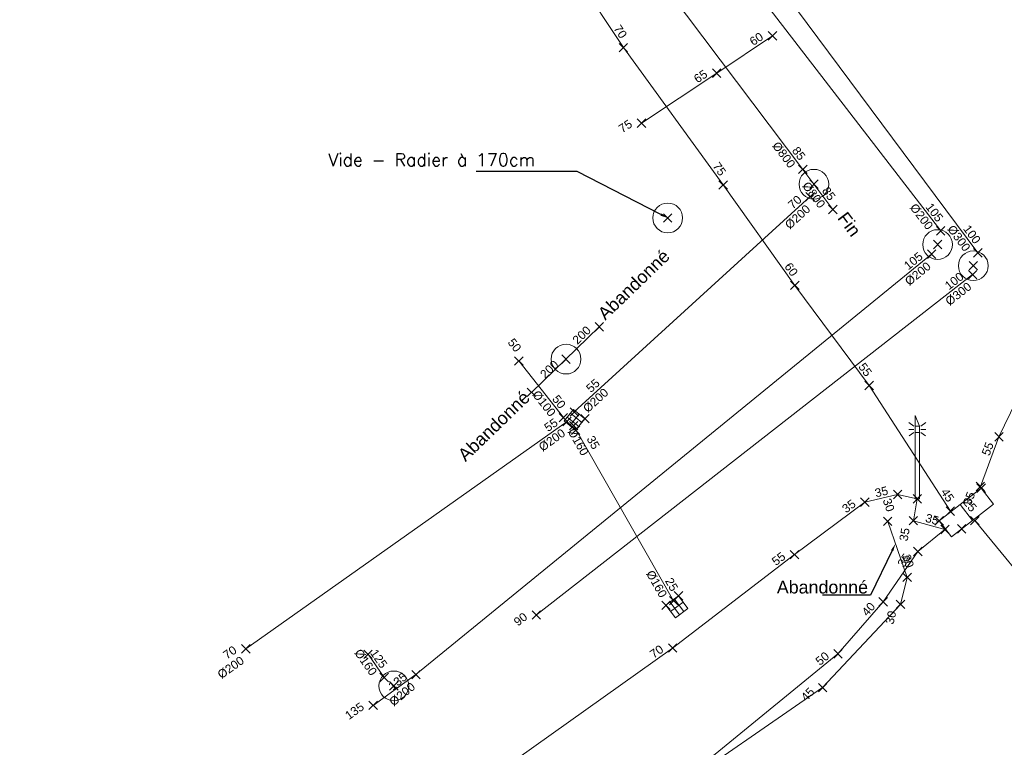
# Model space of a CAD drawing. Header units: metres. Extents: x 1575778 to 1576006, y 2263010 to 2263161.
# Tile 4 of 18: x 1575889 to 1575912, y 2263024 to 2263041. Entities that reach past the tile are written whole.
import ezdxf
from ezdxf import colors
from ezdxf.entities.mleader import LeaderData, LeaderLine
from ezdxf.enums import TextEntityAlignment as Align
from ezdxf.lldxf.tags import DXFTag
from ezdxf.math import Vec2, Vec3

# ---------------------------------------------------------------- set-up
doc = ezdxf.new("R2010")
doc.units = ezdxf.units.M
doc.header["$PDMODE"] = 3
doc.header["$PDSIZE"] = 0.1
doc.linetypes.add('TOPO_CONTINU', pattern=[0.5, 0.25, 0.25])
doc.layers.get('0').update_dxf_attribs({"lineweight": 0})
for name, color, linetype, lineweight in [('RSX_BT_LIGNES', 1, 'BT', 0), ('RSX_BT_TXT', 1, 'Continuous', 0), ('RSX_DIV_LIGNES', 211, 'DIVERS', 0), ('RSX_ECL_LIGNES', 30, 'ECL', 0), ('RSX_EP_LIGNES', 4, 'EP', 0), ('RSX_EP_TXT', 4, 'Continuous', 0), ('RSX_EU_LIGNES', 16, 'EU', 0), ('TOP_DALLE_RESEAU', 206, 'TOPO_CONTINU', 0), ('TOP_DIVERS_TXT', 7, 'TOPO_CONTINU', 0), ('TOP_GRILLE_CANIVEAU', 5, 'TOPO_CONTINU', 0), ('TOP_LAMPADAIRE', 7, 'TOPO_CONTINU', 0), ('TOP_PLAQUE_EGOUT', 5, 'TOPO_CONTINU', 0), ('TXT_DIAM_RSX', 7, 'TOPO_CONTINU', 0), ('TXT_PROF_RSX', 7, 'TOPO_CONTINU', 0), ('XYZ_BT', 1, 'Continuous', 0), ('XYZ_DALLE_RESEAU', 7, 'TOPO_CONTINU', 0), ('XYZ_DIV', 211, 'Continuous', 0), ('XYZ_ECL', 30, 'Continuous', 0), ('XYZ_EP', 4, 'Continuous', 0), ('XYZ_EU', 16, 'Continuous', 0), ('XYZ_GRILLE_CANIVEAU', 7, 'TOPO_CONTINU', 0), ('XYZ_LAMPADAIRE', 7, 'TOPO_CONTINU', 0), ('XYZ_PLAQUE_EGOUT', 7, 'TOPO_CONTINU', 0)]:
    doc.layers.add(name, color=color, linetype=linetype, lineweight=lineweight)
doc.styles.add('Romans', font='romans.SHX')
doc.styles.get("Standard").update_dxf_attribs({"font": 'arial.ttf'})
tags = doc.linetypes.add('AB', pattern='A,2.5,-0.5,["AB",Romans,S=0.2,R=0,X=-0.2,Y=-0.1],-0.5', length=3.5).pattern_tags.tags
tags[6] = DXFTag(74, 10)
tags = doc.linetypes.add('BT', pattern='A,2.5,-0.5,["BT",Romans,S=0.2,R=0,X=-0.2,Y=-0.1],-0.5', length=3.5).pattern_tags.tags
tags[6] = DXFTag(74, 10)
tags = doc.linetypes.add('ClC', pattern='A,2.5,-0.8,["CL.C",Romans,S=0.2,R=0,X=-0.4,Y=-0.1],-0.8', length=4.1).pattern_tags.tags
tags[6] = DXFTag(74, 10)
tags = doc.linetypes.add('DIVERS', pattern='A,2.5,-0.6,["DIV",Romans,S=0.2,R=0,X=-0.3,Y=-0.1],-0.6', length=3.7).pattern_tags.tags
tags[6] = DXFTag(74, 10)
tags = doc.linetypes.add('ECL', pattern='A,2.5,-0.6,["ECL",Romans,S=0.2,R=0,X=-0.3,Y=-0.1],-0.6', length=3.7).pattern_tags.tags
tags[6] = DXFTag(74, 10)
tags = doc.linetypes.add('EP', pattern='A,1.25,0,["►",Standard,S=0.2,R=0,X=-0.05,Y=-0.095],-0.1,1.15,-0.5,["EP",Romans,S=0.2,R=0,X=-0.2,Y=-0.1],-0.5', length=3.5).pattern_tags.tags
tags[19] = DXFTag(74, 10)
tags = doc.linetypes.add('EU', pattern='A,1.25,0,["►",Standard,S=0.2,R=0,X=-0.05,Y=-0.095],-0.1,1.15,-0.5,["EU",Romans,S=0.2,R=0,X=-0.2,Y=-0.1],-0.5', length=3.5).pattern_tags.tags
tags[19] = DXFTag(74, 10)

# ---------------------------------------------------------------- blocks, each defined once
blk = doc.blocks.new('BDU_GRILLE_CANIVEAU')
for p, q in [((0.3333, 1), (0.3333, 0)), ((0.6667, 0), (0.6667, 1)), ((0, 0.5), (1, 0.5))]:
    blk.add_line(p, q)
at = {"flags": 128}
blk.add_lwpolyline([(1, 0), (1, 1), (0, 1), (0, 0)], close=True, dxfattribs=at)
blk = doc.blocks.new('BDU_SEMIS_MAT_ALT')
at = {"color": 0}
blk.add_point((0, 0), dxfattribs=at)
blk = doc.blocks.new('RSX_PT')
blk.add_point((0, 0))
at = {"layer": 'TXT_DIAM_RSX', "color": 0}
blk.add_attdef('DIAM', text='', height=0.2, dxfattribs=at).set_placement((-0.2, -0.15), align=Align.MIDDLE_RIGHT)
at = {"layer": 'TXT_PROF_RSX', "color": 0}
blk.add_attdef('PROF', text='', height=0.2, dxfattribs=at).set_placement((-0.2, 0.15), align=Align.MIDDLE_RIGHT)
blk = doc.blocks.new('BDU_PLAQUE_EGOUT_RONDE_070')
blk.add_circle((0, 0), 0.35)
blk = doc.blocks.new('BDU_PLAQUE_CARRE_2TAMPONS')
at = {"flags": 128}
for points in [[(0, 0), (1, 0), (1, 1), (0, 1), (0, 0)], [(0.5, 1), (0.5, 0)]]:
    blk.add_lwpolyline(points, dxfattribs=at)
blk = doc.blocks.new('BDU_MAT_LUMINEUX')
at = {"ltscale": 2, "flags": 128}
blk.add_lwpolyline([(0.05, 0), (-0.05, 0), (-0.05, 1.96), (0.05, 1.709)], close=True, dxfattribs=at)
for points in [[(-0.084, 1.713), (-0.203, 1.799)], [(-0.083, 1.634), (-0.199, 1.634)], [(0.05, 1.709), (-0.05, 1.709)], [(0.083, 1.634), (0.199, 1.634)], [(0.084, 1.713), (0.203, 1.799)], [(-0.08, 1.559), (-0.195, 1.485)], [(0.05, 1.559), (-0.05, 1.559)], [(0.08, 1.559), (0.195, 1.485)]]:
    blk.add_lwpolyline(points, dxfattribs=at)

msp = doc.modelspace()

# ---------------------------------------------------------------- linework, layer by layer
at = {"layer": 'RSX_BT_LIGNES', "linetype": 'BT', "flags": 128}
for points in [[(1575910.959, 2263029.068), (1575909.049, 2263032.024), (1575907.301, 2263034.379), (1575905.617, 2263036.742), (1575903.27, 2263039.971), (1575901.124, 2263043.216), (1575898.972, 2263046.158), (1575897.68, 2263047.626), (1575896.044, 2263048.274), (1575894.18, 2263049.392)], [(1575911.533, 2263028.847), (1575913.168, 2263026.858), (1575914.75, 2263025.176), (1575915.679, 2263023.972), (1575915.886, 2263023.58)]]:
    msp.add_lwpolyline(points, dxfattribs=at)
at = {"layer": 'RSX_BT_LIGNES', "linetype": 'AB', "flags": 128}
msp.add_lwpolyline([(1575894.679, 2263015.941), (1575896.478, 2263017.369), (1575900.457, 2263019.907), (1575904.163, 2263022.307), (1575907.954, 2263024.919), (1575909.787, 2263026.878), (1575909.941, 2263027.512), (1575909.484, 2263028.83)], dxfattribs=at)
at = {"layer": 'RSX_DIV_LIGNES', "linetype": 'DIVERS', "flags": 128}
msp.add_lwpolyline([(1575903.695, 2263038.195), (1575905.464, 2263039.371), (1575906.775, 2263040.248)], dxfattribs=at)
at = {"layer": 'RSX_ECL_LIGNES', "linetype": 'ECL', "flags": 128}
for points in [[(1575930.393, 2263045.714), (1575929.837, 2263045.305), (1575929.517, 2263044.859), (1575928.225, 2263044.306), (1575926.072, 2263043.011), (1575922.65, 2263040.57), (1575919.361, 2263037.971), (1575916.764, 2263036.145), (1575914.012, 2263033.897), (1575913.056, 2263032.782), (1575912.1, 2263030.816), (1575911.664, 2263029.649)], [(1575910.832, 2263028.639), (1575910.089, 2263028.845), (1575910.181, 2263029.358), (1575909.718, 2263029.462), (1575908.946, 2263029.28), (1575907.292, 2263028.047), (1575904.427, 2263025.851), (1575900.347, 2263022.948), (1575897.682, 2263020.969), (1575895.841, 2263019.828), (1575892.806, 2263017.51), (1575891.986, 2263016.473), (1575891.631, 2263015.563), (1575891.17, 2263015.584), (1575889.841, 2263015.258)], [(1575910.832, 2263028.639), (1575910.193, 2263028.121), (1575909.377, 2263026.936), (1575908.316, 2263025.713), (1575905.424, 2263023.351), (1575902.89, 2263021.656), (1575897.716, 2263018.456), (1575895.462, 2263016.732), (1575894.509, 2263015.908), (1575894.941, 2263015.561), (1575896.95, 2263012.773), (1575899.321, 2263009.868)]]:
    msp.add_lwpolyline(points, dxfattribs=at)
at = {"layer": 'RSX_EP_LIGNES', "linetype": 'EP', "flags": 128}
for points in [[(1575911.605, 2263035.144), (1575889.989, 2263064.206)], [(1575908.193, 2263036.163), (1575907.489, 2263037.109), (1575891.457, 2263058.384)], [(1575902.115, 2263031.402), (1575907.663, 2263036.467)], [(1575901.223, 2263026.629), (1575911.481, 2263034.632)], [(1575901.859, 2263031.27), (1575900.813, 2263032.602)], [(1575894.392, 2263025.83), (1575901.944, 2263031.18)], [(1575904.451, 2263026.963), (1575902.101, 2263031.08)]]:
    msp.add_lwpolyline(points, dxfattribs=at)
at = {"layer": 'RSX_EP_LIGNES', "linetype": 'ClC', "flags": 128}
msp.add_lwpolyline([(1575901.11, 2263031.863), (1575902.704, 2263033.405)], dxfattribs=at)
at = {"layer": 'RSX_EU_LIGNES', "linetype": 'EU', "flags": 128}
for points in [[(1575910.731, 2263035.661), (1575889.075, 2263063.758), (1575890.484, 2263083.207), (1575890.503, 2263084.392)], [(1575897.386, 2263024.501), (1575898.392, 2263025.224), (1575910.517, 2263035.114)], [(1575897.265, 2263025.704), (1575897.646, 2263025.159)]]:
    msp.add_lwpolyline(points, dxfattribs=at)

# ---------------------------------------------------------------- block references
at = {"layer": 'TOP_DALLE_RESEAU', "linetype": 'TOPO_CONTINU', "xscale": 1.251103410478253, "yscale": 0.4752366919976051, "rotation": 217.7877794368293}
msp.add_blockref('BDU_PLAQUE_CARRE_2TAMPONS', (1575911.682, 2263029.611), dxfattribs=at)
at = {"layer": 'TOP_GRILLE_CANIVEAU', "linetype": 'TOPO_CONTINU'}
for p, xscale, yscale, rotation in [((1575902.147, 2263030.974), 0.3470219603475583, 0.3470219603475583, 50.91149492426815), ((1575904.565, 2263027.078), 0.3693221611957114, 0.3693221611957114, 217.0265403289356)]:
    msp.add_blockref('BDU_GRILLE_CANIVEAU', p, dxfattribs=dict(at, xscale=xscale, yscale=yscale, rotation=rotation))
at = {"layer": 'TOP_LAMPADAIRE', "linetype": 'TOPO_CONTINU'}
msp.add_blockref('BDU_MAT_LUMINEUX', (1575910.181, 2263029.358), dxfattribs=at)
at = {"layer": 'TOP_PLAQUE_EGOUT', "linetype": 'TOPO_CONTINU'}
for p in [(1575907.75, 2263036.759), (1575904.312, 2263035.965), (1575910.658, 2263035.34), (1575911.498, 2263034.842), (1575901.921, 2263032.646), (1575897.872, 2263024.96)]:
    msp.add_blockref('BDU_PLAQUE_EGOUT_RONDE_070', p, dxfattribs=at)
at = {"layer": 'XYZ_BT', "linetype": 'Continuous'}
ref = msp.add_blockref('RSX_PT', (1575903.27, 2263039.971), dxfattribs=dict(at, rotation=303.4711693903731))
ref.add_attrib('PROF', '70', dxfattribs={"layer": 'TXT_PROF_RSX', "color": 0, "linetype": 'TOPO_CONTINU', "height": 0.2, "rotation": 303.4712}).set_placement((1575903.285, 2263040.22), align=Align.MIDDLE_RIGHT)
for p, rotation in [((1575903.27, 2263039.971), 306.0172162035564), ((1575905.617, 2263036.742), 305.4799588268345), ((1575907.301, 2263034.379), 306.5665439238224), ((1575909.049, 2263032.024), 302.8830309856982), ((1575910.959, 2263029.068), 302.8830309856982), ((1575909.484, 2263028.83), 289.1350865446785), ((1575911.533, 2263028.847), 309.429924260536), ((1575909.941, 2263027.512), 76.31876542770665), ((1575909.787, 2263026.878), 76.3187654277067), ((1575907.954, 2263024.919), 46.91418590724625)]:
    msp.add_blockref('BDU_SEMIS_MAT_ALT', p, dxfattribs=dict(at, rotation=rotation))
ref = msp.add_blockref('RSX_PT', (1575905.617, 2263036.742), dxfattribs=dict(at, rotation=306.0172162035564))
ref.add_attrib('PROF', '75', dxfattribs={"layer": 'TXT_PROF_RSX', "color": 0, "linetype": 'TOPO_CONTINU', "height": 0.2, "rotation": 306.0172}).set_placement((1575905.62, 2263036.992), align=Align.MIDDLE_RIGHT)
ref = msp.add_blockref('RSX_PT', (1575907.301, 2263034.379), dxfattribs=dict(at, rotation=305.4799588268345))
ref.add_attrib('PROF', '60', dxfattribs={"layer": 'TXT_PROF_RSX', "color": 0, "linetype": 'TOPO_CONTINU', "height": 0.2, "rotation": 305.48}).set_placement((1575907.307, 2263034.629), align=Align.MIDDLE_RIGHT)
ref = msp.add_blockref('RSX_PT', (1575909.049, 2263032.024), dxfattribs=dict(at, rotation=306.5665439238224))
ref.add_attrib('PROF', '55', dxfattribs={"layer": 'TXT_PROF_RSX', "color": 0, "linetype": 'TOPO_CONTINU', "height": 0.2, "rotation": 306.5665}).set_placement((1575909.05, 2263032.274), align=Align.MIDDLE_RIGHT)
ref = msp.add_blockref('RSX_PT', (1575910.959, 2263029.068), dxfattribs=dict(at, rotation=302.8830309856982))
ref.add_attrib('PROF', '45', dxfattribs={"layer": 'TXT_PROF_RSX', "color": 0, "linetype": 'TOPO_CONTINU', "height": 0.2, "rotation": 302.883}).set_placement((1575910.977, 2263029.317), align=Align.MIDDLE_RIGHT)
ref = msp.add_blockref('RSX_PT', (1575909.484, 2263028.83), dxfattribs=dict(at, rotation=289.1350865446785))
ref.add_attrib('PROF', '30', dxfattribs={"layer": 'TXT_PROF_RSX', "color": 0, "linetype": 'TOPO_CONTINU', "height": 0.2, "rotation": 289.1351}).set_placement((1575909.56, 2263029.069), align=Align.MIDDLE_RIGHT)
ref = msp.add_blockref('RSX_PT', (1575911.533, 2263028.847), dxfattribs=dict(at, rotation=309.429924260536))
ref.add_attrib('PROF', '25', dxfattribs={"layer": 'TXT_PROF_RSX', "color": 0, "linetype": 'TOPO_CONTINU', "height": 0.2, "rotation": 309.4299}).set_placement((1575911.521, 2263029.096), align=Align.MIDDLE_RIGHT)
ref = msp.add_blockref('RSX_PT', (1575909.941, 2263027.512), dxfattribs=dict(at, rotation=289.1350865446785))
ref.add_attrib('PROF', '30', dxfattribs={"layer": 'TXT_PROF_RSX', "color": 0, "linetype": 'TOPO_CONTINU', "height": 0.2, "rotation": 289.1351}).set_placement((1575910.017, 2263027.75), align=Align.MIDDLE_RIGHT)
ref = msp.add_blockref('RSX_PT', (1575909.787, 2263026.878), dxfattribs=dict(at, rotation=76.3187654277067))
ref.add_attrib('PROF', '30', dxfattribs={"layer": 'TXT_PROF_RSX', "color": 0, "linetype": 'TOPO_CONTINU', "height": 0.2, "rotation": 76.3188}).set_placement((1575909.594, 2263026.719), align=Align.MIDDLE_RIGHT)
ref = msp.add_blockref('RSX_PT', (1575907.954, 2263024.919), dxfattribs=dict(at, rotation=46.91418590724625))
ref.add_attrib('PROF', '45', dxfattribs={"layer": 'TXT_PROF_RSX', "color": 0, "linetype": 'TOPO_CONTINU', "height": 0.2, "rotation": 46.9142}).set_placement((1575907.708, 2263024.875), align=Align.MIDDLE_RIGHT)
at = {"layer": 'XYZ_DALLE_RESEAU', "linetype": 'TOPO_CONTINU', "rotation": 37.78777943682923}
for p in [(1575911.682, 2263029.611), (1575910.693, 2263028.844), (1575911.225, 2263028.655)]:
    msp.add_blockref('BDU_SEMIS_MAT_ALT', p, dxfattribs=at)
at = {"layer": 'XYZ_DIV', "linetype": 'Continuous'}
ref = msp.add_blockref('RSX_PT', (1575906.775, 2263040.248), dxfattribs=dict(at, rotation=33.78039945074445))
ref.add_attrib('PROF', '60', dxfattribs={"layer": 'TXT_PROF_RSX', "color": 0, "linetype": 'TOPO_CONTINU', "height": 0.2, "rotation": 33.7804}).set_placement((1575906.525, 2263040.262), align=Align.MIDDLE_RIGHT)
for p, rotation in [((1575906.775, 2263040.248), 33.78039945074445), ((1575905.464, 2263039.371), 33.78039945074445), ((1575903.695, 2263038.195), 33.61408424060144)]:
    msp.add_blockref('BDU_SEMIS_MAT_ALT', p, dxfattribs=dict(at, rotation=rotation))
ref = msp.add_blockref('RSX_PT', (1575905.464, 2263039.371), dxfattribs=dict(at, rotation=33.78039945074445))
ref.add_attrib('PROF', '65', dxfattribs={"layer": 'TXT_PROF_RSX', "color": 0, "linetype": 'TOPO_CONTINU', "height": 0.2, "rotation": 33.7804}).set_placement((1575905.214, 2263039.384), align=Align.MIDDLE_RIGHT)
ref = msp.add_blockref('RSX_PT', (1575903.695, 2263038.195), dxfattribs=dict(at, rotation=33.61408424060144))
ref.add_attrib('PROF', '75', dxfattribs={"layer": 'TXT_PROF_RSX', "color": 0, "linetype": 'TOPO_CONTINU', "height": 0.2, "rotation": 33.6141}).set_placement((1575903.446, 2263038.21), align=Align.MIDDLE_RIGHT)
at = {"layer": 'XYZ_ECL', "linetype": 'Continuous'}
ref = msp.add_blockref('RSX_PT', (1575912.1, 2263030.816), dxfattribs=dict(at, rotation=69.52276349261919))
ref.add_attrib('PROF', '55', dxfattribs={"layer": 'TXT_PROF_RSX', "color": 0, "linetype": 'TOPO_CONTINU', "height": 0.2, "rotation": 69.5228}).set_placement((1575911.889, 2263030.681), align=Align.MIDDLE_RIGHT)
for name, p, rotation in [('BDU_SEMIS_MAT_ALT', (1575912.1, 2263030.816), 64.07137089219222), ('BDU_SEMIS_MAT_ALT', (1575909.718, 2263029.462), 347.319739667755), ('BDU_SEMIS_MAT_ALT', (1575911.664, 2263029.649), 69.52276349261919), ('BDU_SEMIS_MAT_ALT', (1575908.946, 2263029.28), 13.29707398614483), ('BDU_SEMIS_MAT_ALT', (1575910.181, 2263029.358), 79.85052690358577), ('RSX_PT', (1575910.181, 2263029.358), 347.319739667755), ('BDU_SEMIS_MAT_ALT', (1575910.089, 2263028.845), 79.85052690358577), ('BDU_SEMIS_MAT_ALT', (1575910.832, 2263028.639), 39.00385378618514), ('RSX_PT', (1575910.832, 2263028.639), 39.00385378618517), ('BDU_SEMIS_MAT_ALT', (1575910.832, 2263028.639), 344.4595333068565), ('BDU_SEMIS_MAT_ALT', (1575910.193, 2263028.121), 39.00385378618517), ('BDU_SEMIS_MAT_ALT', (1575907.292, 2263028.047), 36.70372545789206), ('BDU_SEMIS_MAT_ALT', (1575909.377, 2263026.936), 55.45786918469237), ('BDU_SEMIS_MAT_ALT', (1575904.427, 2263025.851), 37.47026278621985), ('BDU_SEMIS_MAT_ALT', (1575908.316, 2263025.713), 49.0638374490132)]:
    msp.add_blockref(name, p, dxfattribs=dict(at, rotation=rotation))
ref = msp.add_blockref('RSX_PT', (1575909.718, 2263029.462), dxfattribs=dict(at, rotation=13.29707398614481))
ref.add_attrib('PROF', '35', dxfattribs={"layer": 'TXT_PROF_RSX', "color": 0, "linetype": 'TOPO_CONTINU', "height": 0.2, "rotation": 13.2971}).set_placement((1575909.489, 2263029.562), align=Align.MIDDLE_RIGHT)
ref = msp.add_blockref('RSX_PT', (1575911.664, 2263029.649), dxfattribs=dict(at, rotation=69.52276349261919))
ref.add_attrib('PROF', '35', dxfattribs={"layer": 'TXT_PROF_RSX', "color": 0, "linetype": 'TOPO_CONTINU', "height": 0.2, "rotation": 69.5228}).set_placement((1575911.453, 2263029.514), align=Align.MIDDLE_RIGHT)
ref = msp.add_blockref('RSX_PT', (1575908.946, 2263029.28), dxfattribs=dict(at, rotation=36.70372545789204))
ref.add_attrib('PROF', '35', dxfattribs={"layer": 'TXT_PROF_RSX', "color": 0, "linetype": 'TOPO_CONTINU', "height": 0.2, "rotation": 36.7037}).set_placement((1575908.696, 2263029.281), align=Align.MIDDLE_RIGHT)
ref = msp.add_blockref('RSX_PT', (1575910.089, 2263028.845), dxfattribs=dict(at, rotation=79.85052690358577))
ref.add_attrib('PROF', '35', dxfattribs={"layer": 'TXT_PROF_RSX', "color": 0, "linetype": 'TOPO_CONTINU', "height": 0.2, "rotation": 79.8505}).set_placement((1575909.906, 2263028.675), align=Align.MIDDLE_RIGHT)
ref = msp.add_blockref('RSX_PT', (1575910.832, 2263028.639), dxfattribs=dict(at, rotation=344.4595333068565))
ref.add_attrib('PROF', '35', dxfattribs={"layer": 'TXT_PROF_RSX', "color": 0, "linetype": 'TOPO_CONTINU', "height": 0.2, "rotation": 344.4595}).set_placement((1575910.679, 2263028.837), align=Align.MIDDLE_RIGHT)
ref = msp.add_blockref('RSX_PT', (1575910.193, 2263028.121), dxfattribs=dict(at, rotation=55.45786918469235))
ref.add_attrib('PROF', '35', dxfattribs={"layer": 'TXT_PROF_RSX', "color": 0, "linetype": 'TOPO_CONTINU', "height": 0.2, "rotation": 55.4579}).set_placement((1575909.956, 2263028.042), align=Align.MIDDLE_RIGHT)
ref = msp.add_blockref('RSX_PT', (1575907.292, 2263028.047), dxfattribs=dict(at, rotation=37.47026278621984))
ref.add_attrib('PROF', '55', dxfattribs={"layer": 'TXT_PROF_RSX', "color": 0, "linetype": 'TOPO_CONTINU', "height": 0.2, "rotation": 37.4703}).set_placement((1575907.042, 2263028.045), align=Align.MIDDLE_RIGHT)
ref = msp.add_blockref('RSX_PT', (1575909.377, 2263026.936), dxfattribs=dict(at, rotation=49.06383744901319))
ref.add_attrib('PROF', '40', dxfattribs={"layer": 'TXT_PROF_RSX', "color": 0, "linetype": 'TOPO_CONTINU', "height": 0.2, "rotation": 49.0638}).set_placement((1575909.133, 2263026.883), align=Align.MIDDLE_RIGHT)
ref = msp.add_blockref('RSX_PT', (1575904.427, 2263025.851), dxfattribs=dict(at, rotation=35.43492478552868))
ref.add_attrib('PROF', '70', dxfattribs={"layer": 'TXT_PROF_RSX', "color": 0, "linetype": 'TOPO_CONTINU', "height": 0.2, "rotation": 35.4349}).set_placement((1575904.177, 2263025.857), align=Align.MIDDLE_RIGHT)
ref = msp.add_blockref('RSX_PT', (1575908.316, 2263025.713), dxfattribs=dict(at, rotation=39.24247792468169))
ref.add_attrib('PROF', '50', dxfattribs={"layer": 'TXT_PROF_RSX', "color": 0, "linetype": 'TOPO_CONTINU', "height": 0.2, "rotation": 39.2425}).set_placement((1575908.067, 2263025.702), align=Align.MIDDLE_RIGHT)
at = {"layer": 'XYZ_EP', "linetype": 'Continuous'}
ref = msp.add_blockref('RSX_PT', (1575907.489, 2263037.109), dxfattribs=dict(at, rotation=306.9993750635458))
ref.add_attrib('PROF', '85', dxfattribs={"layer": 'TXT_PROF_RSX', "color": 0, "linetype": 'TOPO_CONTINU', "height": 0.2, "rotation": 306.9994}).set_placement((1575907.489, 2263037.359), align=Align.MIDDLE_RIGHT)
ref.add_attrib('DIAM', '%%C800', dxfattribs={"layer": 'TXT_DIAM_RSX', "color": 0, "linetype": 'TOPO_CONTINU', "height": 0.2, "rotation": 306.9994}).set_placement((1575907.249, 2263037.178), align=Align.MIDDLE_RIGHT)
for p, rotation in [((1575907.489, 2263037.109), 306.6523708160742), ((1575907.663, 2263036.467), 42.39511084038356), ((1575908.193, 2263036.163), 306.6523708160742), ((1575911.605, 2263035.144), 306.6409865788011), ((1575911.481, 2263034.632), 37.9603469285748), ((1575902.704, 2263033.405), 44.02950219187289), ((1575900.813, 2263032.602), 308.1299211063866), ((1575901.11, 2263031.863), 44.02950219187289), ((1575902.115, 2263031.402), 42.39511084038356), ((1575901.859, 2263031.27), 308.1299211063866), ((1575901.944, 2263031.18), 35.31575639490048), ((1575902.101, 2263031.08), 299.7131085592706), ((1575904.451, 2263026.963), 299.7131085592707), ((1575901.223, 2263026.629), 37.9603469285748), ((1575894.392, 2263025.83), 35.31575639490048)]:
    msp.add_blockref('BDU_SEMIS_MAT_ALT', p, dxfattribs=dict(at, rotation=rotation))
ref = msp.add_blockref('RSX_PT', (1575908.193, 2263036.163), dxfattribs=dict(at, rotation=306.6523708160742))
ref.add_attrib('PROF', '85', dxfattribs={"layer": 'TXT_PROF_RSX', "color": 0, "linetype": 'TOPO_CONTINU', "height": 0.2, "rotation": 306.6524}).set_placement((1575908.194, 2263036.413), align=Align.MIDDLE_RIGHT)
ref.add_attrib('DIAM', '%%C800', dxfattribs={"layer": 'TXT_DIAM_RSX', "color": 0, "linetype": 'TOPO_CONTINU', "height": 0.2, "rotation": 306.6524}).set_placement((1575907.953, 2263036.234), align=Align.MIDDLE_RIGHT)
ref = msp.add_blockref('RSX_PT', (1575907.663, 2263036.467), dxfattribs=dict(at, rotation=42.39511084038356))
ref.add_attrib('PROF', '70', dxfattribs={"layer": 'TXT_PROF_RSX', "color": 0, "linetype": 'TOPO_CONTINU', "height": 0.2, "rotation": 42.3951}).set_placement((1575907.415, 2263036.443), align=Align.MIDDLE_RIGHT)
ref.add_attrib('DIAM', '%%C200', dxfattribs={"layer": 'TXT_DIAM_RSX', "color": 0, "linetype": 'TOPO_CONTINU', "height": 0.2, "rotation": 42.3951}).set_placement((1575907.617, 2263036.222), align=Align.MIDDLE_RIGHT)
ref = msp.add_blockref('RSX_PT', (1575911.605, 2263035.144), dxfattribs=dict(at, rotation=306.6409865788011))
ref.add_attrib('PROF', '100', dxfattribs={"layer": 'TXT_PROF_RSX', "color": 0, "linetype": 'TOPO_CONTINU', "height": 0.2, "rotation": 306.641}).set_placement((1575911.606, 2263035.394), align=Align.MIDDLE_RIGHT)
ref.add_attrib('DIAM', '%%C300', dxfattribs={"layer": 'TXT_DIAM_RSX', "color": 0, "linetype": 'TOPO_CONTINU', "height": 0.2, "rotation": 306.641}).set_placement((1575911.365, 2263035.215), align=Align.MIDDLE_RIGHT)
ref = msp.add_blockref('RSX_PT', (1575911.481, 2263034.632), dxfattribs=dict(at, rotation=37.9603469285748))
ref.add_attrib('PROF', '100', dxfattribs={"layer": 'TXT_PROF_RSX', "color": 0, "linetype": 'TOPO_CONTINU', "height": 0.2, "rotation": 37.9603}).set_placement((1575911.231, 2263034.627), align=Align.MIDDLE_RIGHT)
ref.add_attrib('DIAM', '%%C300', dxfattribs={"layer": 'TXT_DIAM_RSX', "color": 0, "linetype": 'TOPO_CONTINU', "height": 0.2, "rotation": 37.9603}).set_placement((1575911.415, 2263034.391), align=Align.MIDDLE_RIGHT)
ref = msp.add_blockref('RSX_PT', (1575902.704, 2263033.405), dxfattribs=dict(at, rotation=44.02950219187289))
ref.add_attrib('PROF', '200', dxfattribs={"layer": 'TXT_PROF_RSX', "color": 0, "linetype": 'TOPO_CONTINU', "height": 0.2, "rotation": 44.0295}).set_placement((1575902.456, 2263033.373), align=Align.MIDDLE_RIGHT)
ref = msp.add_blockref('RSX_PT', (1575900.813, 2263032.602), dxfattribs=dict(at, rotation=308.1299211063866))
ref.add_attrib('PROF', '50', dxfattribs={"layer": 'TXT_PROF_RSX', "color": 0, "linetype": 'TOPO_CONTINU', "height": 0.2, "rotation": 308.1299}).set_placement((1575900.808, 2263032.852), align=Align.MIDDLE_RIGHT)
ref = msp.add_blockref('RSX_PT', (1575901.11, 2263031.863), dxfattribs=dict(at, rotation=44.02950219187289))
ref.add_attrib('PROF', '200', dxfattribs={"layer": 'TXT_PROF_RSX', "color": 0, "linetype": 'TOPO_CONTINU', "height": 0.2, "rotation": 44.0295}).set_placement((1575901.695, 2263032.568), align=Align.MIDDLE_RIGHT)
ref = msp.add_blockref('RSX_PT', (1575902.115, 2263031.402), dxfattribs=dict(at, rotation=42.39511084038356))
ref.add_attrib('PROF', '55', dxfattribs={"layer": 'TXT_PROF_RSX', "color": 0, "linetype": 'TOPO_CONTINU', "height": 0.2, "rotation": 42.3951}).set_placement((1575902.668, 2263032.128), align=Align.MIDDLE_RIGHT)
ref.add_attrib('DIAM', '%%C200', dxfattribs={"layer": 'TXT_DIAM_RSX', "color": 0, "linetype": 'TOPO_CONTINU', "height": 0.2, "rotation": 42.3951}).set_placement((1575902.87, 2263031.906), align=Align.MIDDLE_RIGHT)
ref = msp.add_blockref('RSX_PT', (1575901.859, 2263031.27), dxfattribs=dict(at, rotation=308.1299211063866))
ref.add_attrib('PROF', '50', dxfattribs={"layer": 'TXT_PROF_RSX', "color": 0, "linetype": 'TOPO_CONTINU', "height": 0.2, "rotation": 308.1299}).set_placement((1575901.853, 2263031.52), align=Align.MIDDLE_RIGHT)
ref.add_attrib('DIAM', '%%C100', dxfattribs={"layer": 'TXT_DIAM_RSX', "color": 0, "linetype": 'TOPO_CONTINU', "height": 0.2, "rotation": 308.1299}).set_placement((1575901.617, 2263031.334), align=Align.MIDDLE_RIGHT)
ref = msp.add_blockref('RSX_PT', (1575901.944, 2263031.18), dxfattribs=dict(at, rotation=35.31575639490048))
ref.add_attrib('PROF', '55', dxfattribs={"layer": 'TXT_PROF_RSX', "color": 0, "linetype": 'TOPO_CONTINU', "height": 0.2, "rotation": 35.3158}).set_placement((1575901.694, 2263031.187), align=Align.MIDDLE_RIGHT)
ref.add_attrib('DIAM', '%%C200', dxfattribs={"layer": 'TXT_DIAM_RSX', "color": 0, "linetype": 'TOPO_CONTINU', "height": 0.2, "rotation": 35.3158}).set_placement((1575901.868, 2263030.942), align=Align.MIDDLE_RIGHT)
ref = msp.add_blockref('RSX_PT', (1575902.101, 2263031.08), dxfattribs=dict(at, rotation=299.7131085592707))
ref.add_attrib('PROF', '35', dxfattribs={"layer": 'TXT_PROF_RSX', "color": 0, "linetype": 'TOPO_CONTINU', "height": 0.2, "rotation": 299.7131}).set_placement((1575902.639, 2263030.551), align=Align.MIDDLE_RIGHT)
ref.add_attrib('DIAM', '%%C160', dxfattribs={"layer": 'TXT_DIAM_RSX', "color": 0, "linetype": 'TOPO_CONTINU', "height": 0.2, "rotation": 299.7131}).set_placement((1575902.379, 2263030.402), align=Align.MIDDLE_RIGHT)
ref = msp.add_blockref('RSX_PT', (1575904.451, 2263026.963), dxfattribs=dict(at, rotation=299.7131085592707))
ref.add_attrib('PROF', '25', dxfattribs={"layer": 'TXT_PROF_RSX', "color": 0, "linetype": 'TOPO_CONTINU', "height": 0.2, "rotation": 299.7131}).set_placement((1575904.482, 2263027.211), align=Align.MIDDLE_RIGHT)
ref.add_attrib('DIAM', '%%C160', dxfattribs={"layer": 'TXT_DIAM_RSX', "color": 0, "linetype": 'TOPO_CONTINU', "height": 0.2, "rotation": 299.7131}).set_placement((1575904.222, 2263027.062), align=Align.MIDDLE_RIGHT)
ref = msp.add_blockref('RSX_PT', (1575901.223, 2263026.629), dxfattribs=dict(at, rotation=37.9603469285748))
ref.add_attrib('PROF', '90', dxfattribs={"layer": 'TXT_PROF_RSX', "color": 0, "linetype": 'TOPO_CONTINU', "height": 0.2, "rotation": 37.9603}).set_placement((1575900.973, 2263026.624), align=Align.MIDDLE_RIGHT)
ref = msp.add_blockref('RSX_PT', (1575894.392, 2263025.83), dxfattribs=dict(at, rotation=35.31575639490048))
ref.add_attrib('PROF', '70', dxfattribs={"layer": 'TXT_PROF_RSX', "color": 0, "linetype": 'TOPO_CONTINU', "height": 0.2, "rotation": 35.3158}).set_placement((1575894.143, 2263025.837), align=Align.MIDDLE_RIGHT)
ref.add_attrib('DIAM', '%%C200', dxfattribs={"layer": 'TXT_DIAM_RSX', "color": 0, "linetype": 'TOPO_CONTINU', "height": 0.2, "rotation": 35.3158}).set_placement((1575894.316, 2263025.592), align=Align.MIDDLE_RIGHT)
at = {"layer": 'XYZ_EU', "linetype": 'Continuous'}
ref = msp.add_blockref('RSX_PT', (1575910.731, 2263035.661), dxfattribs=dict(at, rotation=307.624308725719))
ref.add_attrib('PROF', '105', dxfattribs={"layer": 'TXT_PROF_RSX', "color": 0, "linetype": 'TOPO_CONTINU', "height": 0.2, "rotation": 307.6243}).set_placement((1575910.728, 2263035.911), align=Align.MIDDLE_RIGHT)
ref.add_attrib('DIAM', '%%C200', dxfattribs={"layer": 'TXT_DIAM_RSX', "color": 0, "linetype": 'TOPO_CONTINU', "height": 0.2, "rotation": 307.6243}).set_placement((1575910.49, 2263035.728), align=Align.MIDDLE_RIGHT)
for name, p, rotation in [('BDU_SEMIS_MAT_ALT', (1575910.731, 2263035.661), 307.624308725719), ('BDU_SEMIS_MAT_ALT', (1575910.517, 2263035.114), 39.20134050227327), ('BDU_SEMIS_MAT_ALT', (1575897.265, 2263025.704), 305.0071380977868), ('RSX_PT', (1575897.265, 2263025.704), 305.0071380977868), ('BDU_SEMIS_MAT_ALT', (1575897.646, 2263025.159), 305.0071380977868), ('BDU_SEMIS_MAT_ALT', (1575898.392, 2263025.224), 39.20134050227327), ('BDU_SEMIS_MAT_ALT', (1575897.386, 2263024.501), 35.71595560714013)]:
    msp.add_blockref(name, p, dxfattribs=dict(at, rotation=rotation))
ref = msp.add_blockref('RSX_PT', (1575910.517, 2263035.114), dxfattribs=dict(at, rotation=39.20134050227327))
ref.add_attrib('PROF', '105', dxfattribs={"layer": 'TXT_PROF_RSX', "color": 0, "linetype": 'TOPO_CONTINU', "height": 0.2, "rotation": 39.2013}).set_placement((1575910.267, 2263035.103), align=Align.MIDDLE_RIGHT)
ref.add_attrib('DIAM', '%%C200', dxfattribs={"layer": 'TXT_DIAM_RSX', "color": 0, "linetype": 'TOPO_CONTINU', "height": 0.2, "rotation": 39.2013}).set_placement((1575910.457, 2263034.871), align=Align.MIDDLE_RIGHT)
ref = msp.add_blockref('RSX_PT', (1575897.646, 2263025.159), dxfattribs=dict(at, rotation=305.0071380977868))
ref.add_attrib('PROF', '125', dxfattribs={"layer": 'TXT_PROF_RSX', "color": 0, "linetype": 'TOPO_CONTINU', "height": 0.2, "rotation": 305.0071}).set_placement((1575897.654, 2263025.409), align=Align.MIDDLE_RIGHT)
ref.add_attrib('DIAM', '%%C160', dxfattribs={"layer": 'TXT_DIAM_RSX', "color": 0, "linetype": 'TOPO_CONTINU', "height": 0.2, "rotation": 305.0071}).set_placement((1575897.409, 2263025.237), align=Align.MIDDLE_RIGHT)
ref = msp.add_blockref('RSX_PT', (1575898.392, 2263025.224), dxfattribs=dict(at, rotation=39.20134050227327))
ref.add_attrib('PROF', '135', dxfattribs={"layer": 'TXT_PROF_RSX', "color": 0, "linetype": 'TOPO_CONTINU', "height": 0.2, "rotation": 39.2013}).set_placement((1575898.142, 2263025.214), align=Align.MIDDLE_RIGHT)
ref.add_attrib('DIAM', '%%C200', dxfattribs={"layer": 'TXT_DIAM_RSX', "color": 0, "linetype": 'TOPO_CONTINU', "height": 0.2, "rotation": 39.2013}).set_placement((1575898.332, 2263024.982), align=Align.MIDDLE_RIGHT)
ref = msp.add_blockref('RSX_PT', (1575897.386, 2263024.501), dxfattribs=dict(at, rotation=35.71595560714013))
ref.add_attrib('PROF', '135', dxfattribs={"layer": 'TXT_PROF_RSX', "color": 0, "linetype": 'TOPO_CONTINU', "height": 0.2, "rotation": 35.716}).set_placement((1575897.136, 2263024.506), align=Align.MIDDLE_RIGHT)
at = {"layer": 'XYZ_GRILLE_CANIVEAU', "linetype": 'TOPO_CONTINU'}
for p, rotation in [((1575902.366, 2263031.243), 50.91149492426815), ((1575902.147, 2263030.974), 50.91149492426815), ((1575904.565, 2263027.078), 37.02654032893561), ((1575904.27, 2263026.856), 37.02654032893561)]:
    msp.add_blockref('BDU_SEMIS_MAT_ALT', p, dxfattribs=dict(at, rotation=rotation))
at = {"layer": 'XYZ_LAMPADAIRE', "linetype": 'TOPO_CONTINU'}
msp.add_blockref('BDU_SEMIS_MAT_ALT', (1575910.181, 2263029.358), dxfattribs=at)
at = {"layer": 'XYZ_PLAQUE_EGOUT', "linetype": 'TOPO_CONTINU'}
for p in [(1575907.75, 2263036.759), (1575904.312, 2263035.965), (1575910.658, 2263035.34), (1575911.498, 2263034.842), (1575901.921, 2263032.646), (1575897.872, 2263024.96)]:
    msp.add_blockref('BDU_SEMIS_MAT_ALT', p, dxfattribs=at)

# ---------------------------------------------------------------- texts
at = {"layer": 'RSX_BT_TXT', "linetype": 'Continuous'}
msp.add_text('Abandonné', height=0.3, dxfattribs=at).set_placement((1575906.878, 2263027.133))
at = {"layer": 'RSX_EP_TXT', "linetype": 'Continuous'}
for s, rotation, p in [('Fin', 306.6524, (1575908.289, 2263035.962)), ('Abandonné', 44.0295, (1575902.845, 2263033.543)), ('Abandonné', 44.0295, (1575899.558, 2263030.219))]:
    msp.add_text(s, height=0.3, rotation=rotation, dxfattribs=at).set_placement(p)
at = {"layer": 'TOP_DIVERS_TXT', "linetype": 'TOPO_CONTINU', "style": 'Romans'}
msp.add_text('Vide - Radier à 170cm', height=0.3, dxfattribs=at).set_placement((1575896.333, 2263037.184))

# ---------------------------------------------------------------- leaders
at = {"layer": 'RSX_BT_TXT', "linetype": 'Continuous'}
ml = msp.add_multileader_mtext('Standard', dxfattribs=at)
ml.set_content('', color=256)
ml.set_leader_properties()
ml.build(insert=Vec2(0, 0))
ml.multileader.update_dxf_attribs({"text_right_attachment_type": 6, "dogleg_length": 0.5, "arrow_head_size": 0.18})
ctx = ml.context
ctx.base_point, ctx.char_height, ctx.arrow_head_size, ctx.landing_gap_size, ctx.plane_origin = Vec3(1575907.866, 2263027.183), 0.18, 0.18, 0.09, Vec3(1575932.363, 2263033.812)
ctx.right_attachment, ctx.text_align_type = 6, 2
notes = []
notes.append((ctx, [(1, (1, 1, 0), (1575909.083, 2263027.093), (-1, 0), 1.038, [(0, [(1575909.667, 2263028.303)], 0, [])])]))
ctx.mtext.insert, ctx.mtext.alignment, ctx.mtext.flow_direction = Vec3(1575907.956, 2263027.273), 3, 5
at = {"layer": 'TOP_DIVERS_TXT', "linetype": 'TOPO_CONTINU'}
ml = msp.add_multileader_mtext('Standard', dxfattribs=at)
ml.set_content('', color=256)
ml.set_leader_properties()
ml.build(insert=Vec2(0, 0))
ml.multileader.update_dxf_attribs({"text_right_attachment_type": 6, "dogleg_length": 0.5, "arrow_head_size": 0.18})
ctx = ml.context
ctx.base_point, ctx.char_height, ctx.arrow_head_size, ctx.landing_gap_size, ctx.plane_origin = Vec3(1575899.715, 2263037.15), 0.18, 0.18, 0.09, Vec3(1575920.004, 2263046.928)
ctx.right_attachment, ctx.text_align_type = 6, 2
notes.append((ctx, [(1, (1, 1, 0), (1575902.185, 2263037.06), (-1, 0), 2.289, [(0, [(1575904.312, 2263035.965)], 0, [])])]))
ctx.mtext.insert, ctx.mtext.alignment, ctx.mtext.flow_direction = Vec3(1575899.805, 2263037.24), 3, 5
for ctx, leaders in notes:
    for number, flags, end, landing, length, lines in leaders:
        leader = LeaderData()
        leader.index, (leader.has_last_leader_line, leader.has_dogleg_vector, leader.attachment_direction) = number, flags
        leader.last_leader_point, leader.dogleg_vector, leader.dogleg_length = Vec3(end), Vec3(landing), length
        for number, points, colour, breaks in lines:
            line = LeaderLine()
            line.index, line.vertices, line.color, line.breaks = number, Vec3.list(points), colors.encode_raw_color(colour), breaks
            leader.lines.append(line)
        ctx.leaders.append(leader)

doc.saveas('drawing.dxf')
